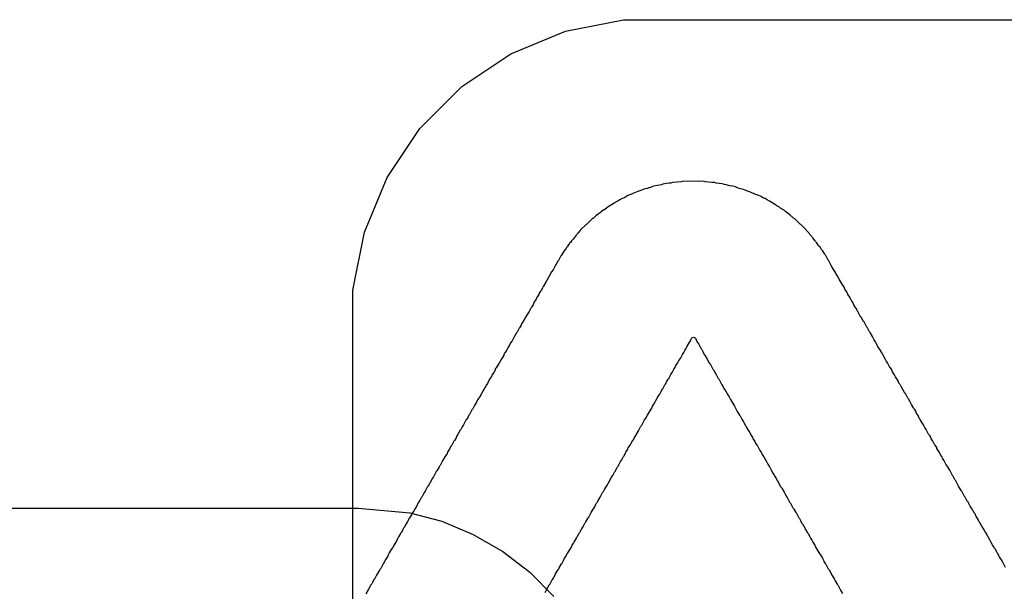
# Model space of a CAD drawing. Header units: inches. Extents: x 0 to 11.2, y -0.2 to 5.5.
# Tile 26 of 57: x 2.4343 to 2.5753, y 1.2081 to 1.29. Entities that reach past the tile are written whole.
import ezdxf

# ---------------------------------------------------------------- set-up
doc = ezdxf.new("R2010")
doc.units = ezdxf.units.IN
doc.header["$MEASUREMENT"] = 0
for name, color, linetype in [('Bottom Layer', 5, 'Continuous'), ('Bottom Overlay', 54, 'Continuous'), ('Top Layer', 1, 'Continuous')]:
    doc.layers.add(name, color=color, linetype=linetype)

msp = doc.modelspace()

# ---------------------------------------------------------------- linework, layer by layer
at = {"layer": 'Bottom Layer'}
for p, q in [((2.51246, 1.28835), (2.52076, 1.29)), ((2.52076, 1.29), (2.72703, 1.29)), ((2.50463, 1.28511), (2.51246, 1.28835)), ((2.49759, 1.2804), (2.50463, 1.28511)), ((2.4916, 1.27441), (2.49759, 1.2804)), ((2.48689, 1.26737), (2.4916, 1.27441)), ((2.48365, 1.25954), (2.48689, 1.26737)), ((2.482, 1.25124), (2.48365, 1.25954)), ((2.482, 1.247), (2.482, 1.25124)), ((2.482, 0.57513), (2.482, 1.247))]:
    msp.add_line(p, q, dxfattribs=at)
at = {"layer": 'Bottom Overlay'}
for p, q in [((2.52777, 1.26664), (2.52755, 1.26659)), ((2.52845, 1.2667), (2.52777, 1.26664)), ((2.52903, 1.26675), (2.52845, 1.2667)), ((2.52916, 1.26679), (2.52903, 1.26675)), ((2.5316, 1.26684), (2.52916, 1.26679)), ((2.5323, 1.26679), (2.5316, 1.26684)), ((2.53244, 1.26675), (2.5323, 1.26679)), ((2.53339, 1.26668), (2.53244, 1.26675)), ((2.53379, 1.26664), (2.53339, 1.26668)), ((2.53401, 1.26659), (2.53379, 1.26664)), ((2.52259, 1.26527), (2.5221, 1.26509)), ((2.52281, 1.26535), (2.52259, 1.26527)), ((2.52323, 1.26551), (2.52281, 1.26535)), ((2.52367, 1.26569), (2.52323, 1.26551)), ((2.52392, 1.26575), (2.52367, 1.26569)), ((2.5242, 1.26582), (2.52392, 1.26575)), ((2.5244, 1.26589), (2.5242, 1.26582)), ((2.52462, 1.26597), (2.5244, 1.26589)), ((2.52491, 1.26608), (2.52462, 1.26597)), ((2.52509, 1.26613), (2.52491, 1.26608)), ((2.52562, 1.26622), (2.52509, 1.26613)), ((2.52615, 1.26635), (2.52562, 1.26622)), ((2.52639, 1.26642), (2.52615, 1.26635)), ((2.52688, 1.2665), (2.52639, 1.26642)), ((2.52728, 1.26655), (2.52688, 1.2665)), ((2.52755, 1.26659), (2.52728, 1.26655)), ((2.53487, 1.26648), (2.53401, 1.26659)), ((2.53523, 1.26639), (2.53487, 1.26648)), ((2.53547, 1.26633), (2.53523, 1.26639)), ((2.536, 1.2662), (2.53547, 1.26633)), ((2.53642, 1.26613), (2.536, 1.2662)), ((2.53678, 1.26604), (2.53642, 1.26613)), ((2.53717, 1.26586), (2.53678, 1.26604)), ((2.53753, 1.26577), (2.53717, 1.26586)), ((2.53777, 1.26571), (2.53753, 1.26577)), ((2.53795, 1.26566), (2.53777, 1.26571)), ((2.53817, 1.26558), (2.53795, 1.26566)), ((2.53852, 1.26544), (2.53817, 1.26558)), ((2.53881, 1.26533), (2.53852, 1.26544)), ((2.53903, 1.26524), (2.53881, 1.26533)), ((2.53959, 1.265), (2.53903, 1.26524)), ((2.5196, 1.26383), (2.51951, 1.26374)), ((2.51969, 1.26387), (2.5196, 1.26383)), ((2.51978, 1.26396), (2.51969, 1.26387)), ((2.51995, 1.264), (2.51978, 1.26396)), ((2.52022, 1.26418), (2.51995, 1.264)), ((2.52031, 1.26423), (2.52022, 1.26418)), ((2.52037, 1.26429), (2.52031, 1.26423)), ((2.52095, 1.26451), (2.52037, 1.26429)), ((2.52139, 1.26478), (2.52095, 1.26451)), ((2.52181, 1.26493), (2.52139, 1.26478)), ((2.5221, 1.26509), (2.52181, 1.26493)), ((2.54014, 1.2648), (2.53959, 1.265)), ((2.54038, 1.26469), (2.54014, 1.2648)), ((2.54083, 1.26442), (2.54038, 1.26469)), ((2.54107, 1.26436), (2.54083, 1.26442)), ((2.54134, 1.26418), (2.54107, 1.26436)), ((2.54142, 1.26414), (2.54134, 1.26418)), ((2.54151, 1.26405), (2.54142, 1.26414)), ((2.54169, 1.264), (2.54151, 1.26405)), ((2.54213, 1.26369), (2.54169, 1.264)), ((2.51758, 1.26248), (2.51747, 1.26237)), ((2.51783, 1.26268), (2.51758, 1.26248)), ((2.51792, 1.26272), (2.51783, 1.26268)), ((2.51849, 1.26312), (2.51792, 1.26272)), ((2.51858, 1.26316), (2.51849, 1.26312)), ((2.51902, 1.26347), (2.51858, 1.26316)), ((2.51942, 1.26369), (2.51902, 1.26347)), ((2.51951, 1.26374), (2.51942, 1.26369)), ((2.54253, 1.26347), (2.54213, 1.26369)), ((2.54262, 1.26343), (2.54253, 1.26347)), ((2.54271, 1.26334), (2.54262, 1.26343)), ((2.54311, 1.26312), (2.54271, 1.26334)), ((2.54331, 1.26296), (2.54311, 1.26312)), ((2.54373, 1.26268), (2.54331, 1.26296)), ((2.54381, 1.26263), (2.54373, 1.26268)), ((2.54395, 1.2625), (2.54381, 1.26263)), ((2.54426, 1.26228), (2.54395, 1.2625)), ((2.51608, 1.26128), (2.51544, 1.26064)), ((2.51632, 1.26148), (2.51608, 1.26128)), ((2.51641, 1.26152), (2.51632, 1.26148)), ((2.51663, 1.26175), (2.51641, 1.26152)), ((2.51672, 1.26179), (2.51663, 1.26175)), ((2.51681, 1.26188), (2.51672, 1.26179)), ((2.5169, 1.26192), (2.51681, 1.26188)), ((2.51716, 1.26219), (2.5169, 1.26192)), ((2.51747, 1.26237), (2.51716, 1.26219)), ((2.54435, 1.26223), (2.54426, 1.26228)), ((2.54461, 1.26197), (2.54435, 1.26223)), ((2.5447, 1.26192), (2.54461, 1.26197)), ((2.54479, 1.26183), (2.5447, 1.26192)), ((2.54488, 1.26179), (2.54479, 1.26183)), ((2.5451, 1.26157), (2.54488, 1.26179)), ((2.54519, 1.26152), (2.5451, 1.26157)), ((2.54528, 1.26144), (2.54519, 1.26152)), ((2.54536, 1.26139), (2.54528, 1.26144)), ((2.54607, 1.26068), (2.54536, 1.26139)), ((2.51457, 1.25978), (2.51422, 1.25942)), ((2.51462, 1.25986), (2.51457, 1.25978)), ((2.51535, 1.26059), (2.51462, 1.25986)), ((2.51544, 1.26064), (2.51535, 1.26059)), ((2.54616, 1.26064), (2.54607, 1.26068)), ((2.54689, 1.25991), (2.54616, 1.26064)), ((2.54694, 1.25982), (2.54689, 1.25991)), ((2.54729, 1.25947), (2.54694, 1.25982)), ((2.51333, 1.25831), (2.51314, 1.25807)), ((2.51338, 1.2584), (2.51333, 1.25831)), ((2.51353, 1.25856), (2.51338, 1.2584)), ((2.51373, 1.2588), (2.51353, 1.25856)), ((2.51378, 1.25889), (2.51373, 1.2588)), ((2.51404, 1.25916), (2.51378, 1.25889)), ((2.51409, 1.25924), (2.51404, 1.25916)), ((2.51418, 1.25933), (2.51409, 1.25924)), ((2.51422, 1.25942), (2.51418, 1.25933)), ((2.54733, 1.25938), (2.54729, 1.25947)), ((2.54742, 1.25929), (2.54733, 1.25938)), ((2.54747, 1.2592), (2.54742, 1.25929)), ((2.54769, 1.25898), (2.54747, 1.2592)), ((2.54773, 1.25889), (2.54769, 1.25898)), ((2.54782, 1.2588), (2.54773, 1.25889)), ((2.54787, 1.25871), (2.54782, 1.2588)), ((2.54802, 1.25856), (2.54787, 1.25871)), ((2.54822, 1.25831), (2.54802, 1.25856)), ((2.54826, 1.25823), (2.54822, 1.25831)), ((2.54842, 1.25807), (2.54826, 1.25823)), ((2.51227, 1.25685), (2.51214, 1.25672)), ((2.51232, 1.25694), (2.51227, 1.25685)), ((2.51254, 1.25725), (2.51232, 1.25694)), ((2.51258, 1.25734), (2.51254, 1.25725)), ((2.51269, 1.25745), (2.51258, 1.25734)), ((2.51298, 1.25787), (2.51269, 1.25745)), ((2.51302, 1.25796), (2.51298, 1.25787)), ((2.51314, 1.25807), (2.51302, 1.25796)), ((2.54871, 1.25765), (2.54842, 1.25807)), ((2.54875, 1.25756), (2.54871, 1.25765)), ((2.54893, 1.25739), (2.54875, 1.25756)), ((2.54911, 1.25708), (2.54893, 1.25739)), ((2.54919, 1.25699), (2.54911, 1.25708)), ((2.54924, 1.2569), (2.54919, 1.25699)), ((2.54937, 1.25677), (2.54924, 1.2569)), ((2.54959, 1.25637), (2.54937, 1.25677)), ((2.51134, 1.25539), (2.51094, 1.25464)), ((2.51143, 1.25548), (2.51134, 1.25539)), ((2.51174, 1.25606), (2.51143, 1.25548)), ((2.51179, 1.25615), (2.51174, 1.25606)), ((2.51187, 1.25623), (2.51179, 1.25615)), ((2.51214, 1.25672), (2.51187, 1.25623)), ((2.54964, 1.25628), (2.54959, 1.25637)), ((2.54973, 1.25619), (2.54964, 1.25628)), ((2.55004, 1.25561), (2.54973, 1.25619)), ((2.55008, 1.25553), (2.55004, 1.25561)), ((2.55017, 1.25544), (2.55008, 1.25553)), ((2.55052, 1.25477), (2.55017, 1.25544)), ((2.51068, 1.25415), (2.51046, 1.25384)), ((2.51094, 1.25464), (2.51068, 1.25415)), ((2.55083, 1.2542), (2.55052, 1.25477)), ((2.55105, 1.25389), (2.55083, 1.2542)), ((2.50984, 1.25269), (2.50962, 1.25238)), ((2.51046, 1.25384), (2.50984, 1.25269)), ((2.55136, 1.25331), (2.55105, 1.25389)), ((2.55163, 1.25283), (2.55136, 1.25331)), ((2.55181, 1.25256), (2.55163, 1.25283)), ((2.55207, 1.25207), (2.55181, 1.25256)), ((2.50895, 1.25119), (2.50873, 1.25088)), ((2.50913, 1.2515), (2.50895, 1.25119)), ((2.50922, 1.25172), (2.50913, 1.2515)), ((2.50931, 1.25181), (2.50922, 1.25172)), ((2.50962, 1.25238), (2.50931, 1.25181)), ((2.55225, 1.25181), (2.55207, 1.25207)), ((2.55236, 1.25165), (2.55225, 1.25181)), ((2.55247, 1.25136), (2.55236, 1.25165)), ((2.55269, 1.25105), (2.55247, 1.25136)), ((2.50824, 1.24995), (2.50807, 1.24964)), ((2.50838, 1.25026), (2.50824, 1.24995)), ((2.50844, 1.25032), (2.50838, 1.25026)), ((2.50862, 1.25059), (2.50844, 1.25032)), ((2.50873, 1.25088), (2.50862, 1.25059)), ((2.55274, 1.25097), (2.55269, 1.25105)), ((2.5528, 1.2509), (2.55274, 1.25097)), ((2.55291, 1.25061), (2.5528, 1.2509)), ((2.55309, 1.25035), (2.55291, 1.25061)), ((2.55331, 1.24995), (2.55309, 1.25035)), ((2.5534, 1.24973), (2.55331, 1.24995)), ((2.55353, 1.24959), (2.5534, 1.24973)), ((2.50749, 1.24866), (2.50723, 1.24818)), ((2.50754, 1.24875), (2.50749, 1.24866)), ((2.50762, 1.24884), (2.50754, 1.24875)), ((2.5078, 1.24915), (2.50762, 1.24884)), ((2.50798, 1.24955), (2.5078, 1.24915)), ((2.50807, 1.24964), (2.50798, 1.24955)), ((2.55371, 1.24928), (2.55353, 1.24959)), ((2.55375, 1.24911), (2.55371, 1.24928)), ((2.55406, 1.24866), (2.55375, 1.24911)), ((2.55411, 1.24858), (2.55406, 1.24866)), ((2.55424, 1.24827), (2.55411, 1.24858)), ((2.50665, 1.24725), (2.50634, 1.24667)), ((2.50674, 1.24734), (2.50665, 1.24725)), ((2.50705, 1.24791), (2.50674, 1.24734)), ((2.50723, 1.24818), (2.50705, 1.24791)), ((2.55433, 1.24818), (2.55424, 1.24827)), ((2.55473, 1.24742), (2.55433, 1.24818)), ((2.55482, 1.24734), (2.55473, 1.24742)), ((2.55513, 1.24676), (2.55482, 1.24734)), ((2.50576, 1.2457), (2.5055, 1.24521)), ((2.50581, 1.24579), (2.50576, 1.2457)), ((2.50587, 1.24585), (2.50581, 1.24579)), ((2.50605, 1.24612), (2.50587, 1.24585)), ((2.50616, 1.24641), (2.50605, 1.24612)), ((2.50634, 1.24667), (2.50616, 1.24641)), ((2.55521, 1.24667), (2.55513, 1.24676)), ((2.55557, 1.24601), (2.55521, 1.24667)), ((2.55561, 1.24592), (2.55557, 1.24601)), ((2.5557, 1.24583), (2.55561, 1.24592)), ((2.55597, 1.24534), (2.5557, 1.24583)), ((2.50506, 1.24446), (2.50479, 1.24397)), ((2.50541, 1.24512), (2.50506, 1.24446)), ((2.5055, 1.24521), (2.50541, 1.24512)), ((2.53029, 1.24388), (2.53038, 1.2441)), ((2.53038, 1.2441), (2.53053, 1.24439)), ((2.53053, 1.24439), (2.53076, 1.24448)), ((2.53076, 1.24448), (2.53093, 1.24444)), ((2.53093, 1.24444), (2.53109, 1.24433)), ((2.53109, 1.24433), (2.53126, 1.24388)), ((2.55601, 1.24526), (2.55597, 1.24534)), ((2.5561, 1.24517), (2.55601, 1.24526)), ((2.55641, 1.24459), (2.5561, 1.24517)), ((2.55668, 1.2441), (2.55641, 1.24459)), ((2.55685, 1.24384), (2.55668, 1.2441)), ((2.50404, 1.24269), (2.50382, 1.24229)), ((2.50421, 1.24295), (2.50404, 1.24269)), ((2.50444, 1.24335), (2.50421, 1.24295)), ((2.50457, 1.24366), (2.50444, 1.24335)), ((2.50479, 1.24397), (2.50457, 1.24366)), ((2.52952, 1.24258), (2.52967, 1.24282)), ((2.52967, 1.24282), (2.52985, 1.24309)), ((2.52985, 1.24309), (2.53016, 1.24366)), ((2.53016, 1.24366), (2.53029, 1.24388)), ((2.53126, 1.24388), (2.53131, 1.24379)), ((2.53131, 1.24379), (2.53153, 1.24348)), ((2.53153, 1.24348), (2.53188, 1.24282)), ((2.53188, 1.24282), (2.53197, 1.24273)), ((2.53197, 1.24273), (2.53211, 1.24242)), ((2.55707, 1.24344), (2.55685, 1.24384)), ((2.55721, 1.24313), (2.55707, 1.24344)), ((2.55743, 1.24282), (2.55721, 1.24313)), ((2.55765, 1.24242), (2.55743, 1.24282)), ((2.5032, 1.24123), (2.50298, 1.24083)), ((2.50333, 1.24145), (2.5032, 1.24123)), ((2.50359, 1.24193), (2.50333, 1.24145)), ((2.50368, 1.24216), (2.50359, 1.24193)), ((2.50382, 1.24229), (2.50368, 1.24216)), ((2.5287, 1.24114), (2.52892, 1.24145)), ((2.52892, 1.24145), (2.52923, 1.24202)), ((2.52923, 1.24202), (2.5294, 1.24229)), ((2.5294, 1.24229), (2.52952, 1.24258)), ((2.53211, 1.24242), (2.53233, 1.24202)), ((2.53233, 1.24202), (2.53242, 1.24193)), ((2.53242, 1.24193), (2.53273, 1.24136)), ((2.53273, 1.24136), (2.53308, 1.24074)), ((2.55769, 1.24233), (2.55765, 1.24242)), ((2.55778, 1.24224), (2.55769, 1.24233)), ((2.55796, 1.24193), (2.55778, 1.24224)), ((2.55809, 1.24162), (2.55796, 1.24193)), ((2.55831, 1.24131), (2.55809, 1.24162)), ((2.5584, 1.24109), (2.55831, 1.24131)), ((2.50244, 1.23999), (2.50227, 1.23959)), ((2.50253, 1.24008), (2.50244, 1.23999)), ((2.50289, 1.24074), (2.50253, 1.24008)), ((2.50298, 1.24083), (2.50289, 1.24074)), ((2.52772, 1.23941), (2.52799, 1.2399)), ((2.52799, 1.2399), (2.52817, 1.24016)), ((2.52817, 1.24016), (2.52821, 1.24034)), ((2.52821, 1.24034), (2.5285, 1.24076)), ((2.5285, 1.24076), (2.5287, 1.24114)), ((2.53308, 1.24074), (2.53317, 1.24065)), ((2.53317, 1.24065), (2.53321, 1.24056)), ((2.53321, 1.24056), (2.53357, 1.2399)), ((2.53357, 1.2399), (2.53365, 1.23981)), ((2.53365, 1.23981), (2.53401, 1.23915)), ((2.55858, 1.24083), (2.5584, 1.24109)), ((2.55893, 1.24016), (2.55858, 1.24083)), ((2.55902, 1.24008), (2.55893, 1.24016)), ((2.55918, 1.23983), (2.55902, 1.24008)), ((2.55929, 1.23954), (2.55918, 1.23983)), ((2.50158, 1.23846), (2.50127, 1.23784)), ((2.50187, 1.23888), (2.50158, 1.23846)), ((2.50191, 1.23906), (2.50187, 1.23888)), ((2.50213, 1.23937), (2.50191, 1.23906)), ((2.50227, 1.23959), (2.50213, 1.23937)), ((2.52697, 1.23817), (2.52715, 1.23848)), ((2.52715, 1.23848), (2.52724, 1.23857)), ((2.52724, 1.23857), (2.52728, 1.23866)), ((2.52728, 1.23866), (2.52755, 1.23915)), ((2.52755, 1.23915), (2.52772, 1.23941)), ((2.53401, 1.23915), (2.53432, 1.23857)), ((2.53432, 1.23857), (2.53445, 1.23844)), ((2.53445, 1.23844), (2.5345, 1.23835)), ((2.5596, 1.2391), (2.55929, 1.23954)), ((2.55964, 1.23901), (2.5596, 1.2391)), ((2.55973, 1.23879), (2.55964, 1.23901)), ((2.55991, 1.23853), (2.55973, 1.23879)), ((2.56008, 1.23822), (2.55991, 1.23853)), ((2.50112, 1.23764), (2.50076, 1.23698)), ((2.50116, 1.23773), (2.50112, 1.23764)), ((2.50127, 1.23784), (2.50116, 1.23773)), ((2.52613, 1.23671), (2.52631, 1.23702)), ((2.52631, 1.23702), (2.52639, 1.23711)), ((2.52639, 1.23711), (2.52644, 1.2372)), ((2.52644, 1.2372), (2.5267, 1.23768)), ((2.5267, 1.23768), (2.52679, 1.23777)), ((2.52679, 1.23777), (2.52697, 1.23817)), ((2.5345, 1.23835), (2.53485, 1.23768)), ((2.53485, 1.23768), (2.53498, 1.23746)), ((2.53498, 1.23746), (2.5352, 1.23706)), ((2.5352, 1.23706), (2.53529, 1.23698)), ((2.56022, 1.23791), (2.56008, 1.23822)), ((2.56035, 1.23777), (2.56022, 1.23791)), ((2.56039, 1.23768), (2.56035, 1.23777)), ((2.56046, 1.23762), (2.56039, 1.23768)), ((2.56057, 1.23733), (2.56046, 1.23762)), ((2.56079, 1.23698), (2.56057, 1.23733)), ((2.50014, 1.23591), (2.49985, 1.23549)), ((2.50019, 1.236), (2.50014, 1.23591)), ((2.5003, 1.23625), (2.50019, 1.236)), ((2.50058, 1.23667), (2.5003, 1.23625)), ((2.50076, 1.23698), (2.50058, 1.23667)), ((2.52538, 1.23543), (2.5256, 1.23574)), ((2.5256, 1.23574), (2.52586, 1.23622)), ((2.52586, 1.23622), (2.52595, 1.23631)), ((2.52595, 1.23631), (2.52613, 1.23671)), ((2.53529, 1.23698), (2.53569, 1.23622)), ((2.53569, 1.23622), (2.53587, 1.23596)), ((2.53587, 1.23596), (2.53609, 1.23556)), ((2.56101, 1.23658), (2.56079, 1.23698)), ((2.56106, 1.23649), (2.56101, 1.23658)), ((2.56115, 1.2364), (2.56106, 1.23649)), ((2.5615, 1.23574), (2.56115, 1.2364)), ((2.56159, 1.23565), (2.5615, 1.23574)), ((2.56177, 1.23534), (2.56159, 1.23565)), ((2.49917, 1.23423), (2.49904, 1.2341)), ((2.49943, 1.23472), (2.49917, 1.23423)), ((2.49965, 1.23507), (2.49943, 1.23472)), ((2.49985, 1.23549), (2.49965, 1.23507)), ((2.52462, 1.23405), (2.5248, 1.23432)), ((2.5248, 1.23432), (2.52491, 1.23461)), ((2.52491, 1.23461), (2.52509, 1.23487)), ((2.52509, 1.23487), (2.52529, 1.23521)), ((2.52529, 1.23521), (2.52538, 1.23543)), ((2.53609, 1.23556), (2.53622, 1.23534)), ((2.53622, 1.23534), (2.53649, 1.23485)), ((2.53649, 1.23485), (2.53667, 1.23459)), ((2.53667, 1.23459), (2.53678, 1.2343)), ((2.53678, 1.2343), (2.53695, 1.23403)), ((2.56186, 1.23512), (2.56177, 1.23534)), ((2.56203, 1.23485), (2.56186, 1.23512)), ((2.5623, 1.23436), (2.56203, 1.23485)), ((2.56234, 1.23428), (2.5623, 1.23436)), ((2.56243, 1.23419), (2.56234, 1.23428)), ((2.56261, 1.23388), (2.56243, 1.23419)), ((2.4985, 1.23308), (2.49828, 1.23268)), ((2.49859, 1.2333), (2.4985, 1.23308)), ((2.49868, 1.23339), (2.49859, 1.2333)), ((2.49895, 1.23388), (2.49868, 1.23339)), ((2.49904, 1.2341), (2.49895, 1.23388)), ((2.52378, 1.23264), (2.52396, 1.2329)), ((2.52396, 1.2329), (2.52418, 1.2333)), ((2.52418, 1.2333), (2.52436, 1.23357)), ((2.52436, 1.23357), (2.52462, 1.23405)), ((2.53695, 1.23403), (2.53715, 1.2337)), ((2.53715, 1.2337), (2.53737, 1.2333)), ((2.53737, 1.2333), (2.53746, 1.23321)), ((2.53746, 1.23321), (2.53777, 1.23264)), ((2.56274, 1.23357), (2.56261, 1.23388)), ((2.56279, 1.23348), (2.56274, 1.23357)), ((2.56287, 1.23339), (2.56279, 1.23348)), ((2.56301, 1.23317), (2.56287, 1.23339)), ((2.56318, 1.23277), (2.56301, 1.23317)), ((2.56327, 1.23268), (2.56318, 1.23277)), ((2.49766, 1.23166), (2.49744, 1.23127)), ((2.49784, 1.23193), (2.49766, 1.23166)), ((2.49819, 1.23259), (2.49784, 1.23193)), ((2.49828, 1.23268), (2.49819, 1.23259)), ((2.5229, 1.23109), (2.52307, 1.23135)), ((2.52307, 1.23135), (2.52318, 1.23164)), ((2.52318, 1.23164), (2.52325, 1.23171)), ((2.52325, 1.23171), (2.5233, 1.2318)), ((2.5233, 1.2318), (2.52338, 1.23189)), ((2.52338, 1.23189), (2.52343, 1.23197)), ((2.52343, 1.23197), (2.52378, 1.23264)), ((2.53777, 1.23264), (2.53795, 1.23237)), ((2.53795, 1.23237), (2.53804, 1.23215)), ((2.53804, 1.23215), (2.53821, 1.23184)), ((2.53821, 1.23184), (2.5383, 1.23175)), ((2.5383, 1.23175), (2.53835, 1.23166)), ((2.53835, 1.23166), (2.53866, 1.23109)), ((2.56354, 1.2322), (2.56327, 1.23268)), ((2.56371, 1.23193), (2.56354, 1.2322)), ((2.56394, 1.23153), (2.56371, 1.23193)), ((2.56411, 1.23127), (2.56394, 1.23153)), ((2.49678, 1.23007), (2.49656, 1.22967)), ((2.49682, 1.23025), (2.49678, 1.23007)), ((2.497, 1.23051), (2.49682, 1.23025)), ((2.49735, 1.23118), (2.497, 1.23051)), ((2.49744, 1.23127), (2.49735, 1.23118)), ((2.52219, 1.2298), (2.52232, 1.23011)), ((2.52232, 1.23011), (2.5225, 1.23042)), ((2.5225, 1.23042), (2.52259, 1.23051)), ((2.52259, 1.23051), (2.5229, 1.23109)), ((2.53866, 1.23109), (2.53875, 1.231)), ((2.53875, 1.231), (2.53906, 1.23042)), ((2.53906, 1.23042), (2.53923, 1.23016)), ((2.53923, 1.23016), (2.53928, 1.22998)), ((2.53928, 1.22998), (2.53957, 1.22956)), ((2.56447, 1.2306), (2.56411, 1.23127)), ((2.56456, 1.23051), (2.56447, 1.2306)), ((2.5646, 1.23042), (2.56456, 1.23051)), ((2.56467, 1.23036), (2.5646, 1.23042)), ((2.56482, 1.22994), (2.56467, 1.23036)), ((2.565, 1.22967), (2.56482, 1.22994)), ((2.49589, 1.22856), (2.49571, 1.22826)), ((2.49602, 1.22887), (2.49589, 1.22856)), ((2.49616, 1.22901), (2.49602, 1.22887)), ((2.49647, 1.22958), (2.49616, 1.22901)), ((2.49656, 1.22967), (2.49647, 1.22958)), ((2.52139, 1.22843), (2.52144, 1.22861)), ((2.52144, 1.22861), (2.52172, 1.22903)), ((2.52172, 1.22903), (2.52183, 1.22923)), ((2.52183, 1.22923), (2.5221, 1.22972)), ((2.5221, 1.22972), (2.52219, 1.2298)), ((2.53957, 1.22956), (2.53968, 1.22932)), ((2.53968, 1.22932), (2.53985, 1.22901)), ((2.53985, 1.22901), (2.53994, 1.22892)), ((2.53994, 1.22892), (2.53999, 1.22883)), ((2.53999, 1.22883), (2.5403, 1.22826)), ((2.56531, 1.2291), (2.565, 1.22967)), ((2.5654, 1.22901), (2.56531, 1.2291)), ((2.56562, 1.2287), (2.5654, 1.22901)), ((2.56566, 1.22852), (2.56562, 1.2287)), ((2.56584, 1.22826), (2.56566, 1.22852)), ((2.49514, 1.22733), (2.49483, 1.22675)), ((2.49521, 1.22739), (2.49514, 1.22733)), ((2.49549, 1.22781), (2.49521, 1.22739)), ((2.49554, 1.22799), (2.49549, 1.22781)), ((2.49571, 1.22826), (2.49554, 1.22799)), ((2.52051, 1.22693), (2.52077, 1.22741)), ((2.52077, 1.22741), (2.52086, 1.2275)), ((2.52086, 1.2275), (2.52104, 1.2279)), ((2.52104, 1.2279), (2.52108, 1.22799)), ((2.52108, 1.22799), (2.52139, 1.22843)), ((2.5403, 1.22826), (2.54047, 1.22799)), ((2.54047, 1.22799), (2.54061, 1.22768)), ((2.54061, 1.22768), (2.54065, 1.22759)), ((2.54065, 1.22759), (2.54085, 1.22735)), ((2.54085, 1.22735), (2.54123, 1.22666)), ((2.56602, 1.22795), (2.56584, 1.22826)), ((2.56615, 1.22764), (2.56602, 1.22795)), ((2.56624, 1.22755), (2.56615, 1.22764)), ((2.56628, 1.22746), (2.56624, 1.22755)), ((2.56642, 1.22733), (2.56628, 1.22746)), ((2.56646, 1.22715), (2.56642, 1.22733)), ((2.56664, 1.22688), (2.56646, 1.22715)), ((2.49434, 1.22591), (2.49403, 1.22533)), ((2.49439, 1.226), (2.49434, 1.22591)), ((2.49448, 1.22609), (2.49439, 1.226)), ((2.49483, 1.22675), (2.49448, 1.22609)), ((2.51969, 1.22553), (2.51978, 1.22575)), ((2.51978, 1.22575), (2.51984, 1.22582)), ((2.51984, 1.22582), (2.51989, 1.22591)), ((2.51989, 1.22591), (2.51998, 1.226)), ((2.51998, 1.226), (2.52002, 1.22609)), ((2.52002, 1.22609), (2.52033, 1.22666)), ((2.52033, 1.22666), (2.52051, 1.22693)), ((2.54123, 1.22666), (2.54131, 1.22657)), ((2.54131, 1.22657), (2.54142, 1.22629)), ((2.54142, 1.22629), (2.54165, 1.22593)), ((2.54165, 1.22593), (2.54171, 1.22586)), ((2.54171, 1.22586), (2.54176, 1.22578)), ((2.54176, 1.22578), (2.54189, 1.22547)), ((2.56695, 1.22631), (2.56664, 1.22688)), ((2.56721, 1.22591), (2.56695, 1.22631)), ((2.56748, 1.22542), (2.56721, 1.22591)), ((2.49355, 1.22449), (2.49337, 1.22423)), ((2.49394, 1.22524), (2.49355, 1.22449)), ((2.49403, 1.22533), (2.49394, 1.22524)), ((2.51878, 1.22396), (2.519, 1.22436)), ((2.519, 1.22436), (2.51922, 1.22467)), ((2.51922, 1.22467), (2.51949, 1.22516)), ((2.51949, 1.22516), (2.51958, 1.22524)), ((2.51958, 1.22524), (2.51969, 1.22553)), ((2.54189, 1.22547), (2.54211, 1.22507)), ((2.54211, 1.22507), (2.54229, 1.2248)), ((2.54229, 1.2248), (2.54246, 1.22449)), ((2.54246, 1.22449), (2.54264, 1.22423)), ((2.56792, 1.22458), (2.56748, 1.22542)), ((2.56801, 1.22449), (2.56792, 1.22458)), ((2.56827, 1.22401), (2.56801, 1.22449)), ((2.4927, 1.22308), (2.49235, 1.22241)), ((2.49279, 1.22316), (2.4927, 1.22308)), ((2.49319, 1.22392), (2.49279, 1.22316)), ((2.49337, 1.22423), (2.49319, 1.22392)), ((2.51803, 1.22268), (2.51816, 1.2229)), ((2.51816, 1.2229), (2.51838, 1.22321)), ((2.51838, 1.22321), (2.51878, 1.22396)), ((2.54264, 1.22423), (2.54286, 1.22383)), ((2.54286, 1.22383), (2.54326, 1.22308)), ((2.54326, 1.22308), (2.54339, 1.22294)), ((2.54339, 1.22294), (2.54344, 1.22285)), ((2.56836, 1.22392), (2.56827, 1.22401)), ((2.56876, 1.22316), (2.56836, 1.22392)), ((2.56912, 1.2225), (2.56876, 1.22316)), ((2.49177, 1.22148), (2.49164, 1.22117)), ((2.49186, 1.22157), (2.49177, 1.22148)), ((2.49217, 1.22215), (2.49186, 1.22157)), ((2.49235, 1.22241), (2.49217, 1.22215)), ((2.5171, 1.22099), (2.51741, 1.22157)), ((2.51741, 1.22157), (2.51776, 1.22223)), ((2.51776, 1.22223), (2.51789, 1.22237)), ((2.51789, 1.22237), (2.51803, 1.22268)), ((2.54344, 1.22285), (2.54375, 1.22228)), ((2.54375, 1.22228), (2.54384, 1.22219)), ((2.54384, 1.22219), (2.54388, 1.2221)), ((2.54388, 1.2221), (2.54424, 1.22144)), ((2.5692, 1.22241), (2.56912, 1.2225)), ((2.5696, 1.22166), (2.5692, 1.22241)), ((2.56969, 1.22157), (2.5696, 1.22166)), ((2.56996, 1.22108), (2.56969, 1.22157)), ((2.49113, 1.22031), (2.49091, 1.21995)), ((2.4914, 1.22084), (2.49113, 1.22031)), ((2.4916, 1.22108), (2.4914, 1.22084)), ((2.49164, 1.22117), (2.4916, 1.22108)), ((2.51639, 1.21984), (2.51659, 1.22009)), ((2.51659, 1.22009), (2.51679, 1.22055)), ((2.51679, 1.22055), (2.51683, 1.22064)), ((2.51683, 1.22064), (2.51692, 1.22073)), ((2.51692, 1.22073), (2.51696, 1.22082)), ((2.51696, 1.22082), (2.51705, 1.22091)), ((2.51705, 1.22091), (2.5171, 1.22099)), ((2.54424, 1.22144), (2.54455, 1.22086)), ((2.54455, 1.22086), (2.54463, 1.22077)), ((2.54463, 1.22077), (2.54468, 1.22068)), ((2.54468, 1.22068), (2.54503, 1.22002)), ((2.57, 1.22099), (2.56996, 1.22108)), ((2.57007, 1.22093), (2.57, 1.22099)), ((2.57029, 1.22057), (2.57007, 1.22093)), ((2.5704, 1.22029), (2.57029, 1.22057)), ((2.57062, 1.21998), (2.5704, 1.22029)), ((2.49038, 1.21902), (2.49011, 1.21858)), ((2.49047, 1.21925), (2.49038, 1.21902)), ((2.49065, 1.21951), (2.49047, 1.21925)), ((2.49091, 1.21995), (2.49065, 1.21951)), ((2.51568, 1.2186), (2.51577, 1.21869)), ((2.51577, 1.21869), (2.51612, 1.21936)), ((2.51612, 1.21936), (2.51639, 1.21984)), ((2.54503, 1.22002), (2.54512, 1.21993)), ((2.54512, 1.21993), (2.54517, 1.21984)), ((2.54517, 1.21984), (2.54543, 1.21936)), ((2.54543, 1.21936), (2.54552, 1.21927)), ((2.54552, 1.21927), (2.54587, 1.2186)), ((2.5708, 1.21967), (2.57062, 1.21998)), ((2.57084, 1.21958), (2.5708, 1.21967)), ((2.57106, 1.21927), (2.57084, 1.21958)), ((2.57111, 1.21918), (2.57106, 1.21927)), ((2.57129, 1.21878), (2.57111, 1.21918)), ((2.57151, 1.21847), (2.57129, 1.21878)), ((2.48961, 1.21772), (2.48934, 1.21723)), ((2.48978, 1.21798), (2.48961, 1.21772)), ((2.49011, 1.21858), (2.48978, 1.21798)), ((2.5148, 1.21705), (2.51497, 1.21732)), ((2.51497, 1.21732), (2.51506, 1.21754)), ((2.51506, 1.21754), (2.51524, 1.21785)), ((2.51524, 1.21785), (2.51533, 1.21794)), ((2.51533, 1.21794), (2.51537, 1.21803)), ((2.51537, 1.21803), (2.51568, 1.2186)), ((2.54587, 1.2186), (2.54596, 1.21852)), ((2.54596, 1.21852), (2.5461, 1.21821)), ((2.5461, 1.21821), (2.54627, 1.2179)), ((2.54627, 1.2179), (2.54636, 1.21781)), ((2.54636, 1.21781), (2.5464, 1.21772)), ((2.5464, 1.21772), (2.54676, 1.21705)), ((2.57155, 1.21838), (2.57151, 1.21847)), ((2.57168, 1.21807), (2.57155, 1.21838)), ((2.57177, 1.21798), (2.57168, 1.21807)), ((2.57213, 1.21732), (2.57177, 1.21798)), ((2.57228, 1.21712), (2.57213, 1.21732)), ((2.48854, 1.21586), (2.48837, 1.21559)), ((2.48881, 1.21635), (2.48854, 1.21586)), ((2.48885, 1.21643), (2.48881, 1.21635)), ((2.48894, 1.21652), (2.48885, 1.21643)), ((2.48916, 1.21692), (2.48894, 1.21652)), ((2.48925, 1.21714), (2.48916, 1.21692)), ((2.48934, 1.21723), (2.48925, 1.21714)), ((2.51409, 1.21577), (2.51418, 1.21599)), ((2.51418, 1.21599), (2.5144, 1.21639)), ((2.5144, 1.21639), (2.51449, 1.21648)), ((2.51449, 1.21648), (2.51453, 1.21657)), ((2.51453, 1.21657), (2.5148, 1.21705)), ((2.54676, 1.21705), (2.54689, 1.21683)), ((2.54689, 1.21683), (2.54711, 1.21643)), ((2.54711, 1.21643), (2.54725, 1.2163)), ((2.54725, 1.2163), (2.54738, 1.21599)), ((2.54738, 1.21599), (2.54756, 1.21568)), ((2.57255, 1.21659), (2.57228, 1.21712)), ((2.57275, 1.21635), (2.57255, 1.21659)), ((2.57279, 1.21626), (2.57275, 1.21635)), ((2.57292, 1.21595), (2.57279, 1.21626)), ((2.57301, 1.21586), (2.57292, 1.21595)), ((2.57323, 1.21546), (2.57301, 1.21586)), ((2.48788, 1.21471), (2.48766, 1.21431)), ((2.48806, 1.21497), (2.48788, 1.21471)), ((2.48828, 1.21537), (2.48806, 1.21497)), ((2.48837, 1.21559), (2.48828, 1.21537)), ((2.51329, 1.2144), (2.5134, 1.21469)), ((2.5134, 1.21469), (2.51358, 1.21495)), ((2.51358, 1.21495), (2.51364, 1.21502)), ((2.51364, 1.21502), (2.51369, 1.21511)), ((2.51369, 1.21511), (2.514, 1.21568)), ((2.514, 1.21568), (2.51409, 1.21577)), ((2.54756, 1.21568), (2.54773, 1.21542)), ((2.54773, 1.21542), (2.54782, 1.2152)), ((2.54782, 1.2152), (2.54787, 1.21511)), ((2.54787, 1.21511), (2.54818, 1.21466)), ((2.54818, 1.21466), (2.54822, 1.21449)), ((2.54822, 1.21449), (2.54866, 1.21378)), ((2.57337, 1.21515), (2.57323, 1.21546)), ((2.57341, 1.21506), (2.57337, 1.21515)), ((2.57363, 1.21475), (2.57341, 1.21506)), ((2.57385, 1.21435), (2.57363, 1.21475)), ((2.48699, 1.21311), (2.48671, 1.21269)), ((2.48704, 1.21329), (2.48699, 1.21311)), ((2.48721, 1.21356), (2.48704, 1.21329)), ((2.48748, 1.21404), (2.48721, 1.21356)), ((2.48766, 1.21431), (2.48748, 1.21404)), ((2.51232, 1.2128), (2.51249, 1.21307)), ((2.51249, 1.21307), (2.51271, 1.21347)), ((2.51271, 1.21347), (2.5128, 1.21356)), ((2.5128, 1.21356), (2.51311, 1.21413)), ((2.51311, 1.21413), (2.51329, 1.2144)), ((2.54866, 1.21378), (2.54884, 1.21347)), ((2.54884, 1.21347), (2.54902, 1.2132)), ((2.54902, 1.2132), (2.54924, 1.2128)), ((2.5739, 1.21427), (2.57385, 1.21435)), ((2.57399, 1.21418), (2.5739, 1.21427)), ((2.57461, 1.21303), (2.57399, 1.21418)), ((2.57478, 1.21276), (2.57461, 1.21303)), ((2.48633, 1.21201), (2.48598, 1.21134)), ((2.48644, 1.21216), (2.48633, 1.21201)), ((2.48671, 1.21269), (2.48644, 1.21216)), ((2.51156, 1.21143), (2.51187, 1.21201)), ((2.51187, 1.21201), (2.51196, 1.2121)), ((2.51196, 1.2121), (2.51201, 1.21218)), ((2.51201, 1.21218), (2.51214, 1.21249)), ((2.51214, 1.21249), (2.51232, 1.2128)), ((2.54924, 1.2128), (2.54942, 1.21254)), ((2.54942, 1.21254), (2.54946, 1.21236)), ((2.54946, 1.21236), (2.54964, 1.21205)), ((2.54964, 1.21205), (2.54973, 1.21196)), ((2.54973, 1.21196), (2.54977, 1.21187)), ((2.54977, 1.21187), (2.55008, 1.2113)), ((2.57494, 1.21252), (2.57478, 1.21276)), ((2.57505, 1.21223), (2.57494, 1.21252)), ((2.57514, 1.21214), (2.57505, 1.21223)), ((2.57549, 1.21148), (2.57514, 1.21214)), ((2.48536, 1.21037), (2.48524, 1.21008)), ((2.48553, 1.21064), (2.48536, 1.21037)), ((2.4858, 1.21112), (2.48553, 1.21064)), ((2.48584, 1.21121), (2.4858, 1.21112)), ((2.48598, 1.21134), (2.48584, 1.21121)), ((2.51072, 1.20997), (2.51103, 1.21055)), ((2.51103, 1.21055), (2.51139, 1.21121)), ((2.51139, 1.21121), (2.51152, 1.21134)), ((2.51152, 1.21134), (2.51156, 1.21143)), ((2.55008, 1.2113), (2.55021, 1.21117)), ((2.55021, 1.21117), (2.55065, 1.21033)), ((2.55065, 1.21033), (2.55092, 1.20984)), ((2.48456, 1.209), (2.48443, 1.20869)), ((2.48469, 1.20913), (2.48456, 1.209)), ((2.48487, 1.20944), (2.48469, 1.20913)), ((2.485, 1.20975), (2.48487, 1.20944)), ((2.48507, 1.20982), (2.485, 1.20975)), ((2.48524, 1.21008), (2.48507, 1.20982)), ((2.50979, 1.20838), (2.51015, 1.20904)), ((2.51015, 1.20904), (2.51024, 1.20913)), ((2.51024, 1.20913), (2.51028, 1.20922)), ((2.51028, 1.20922), (2.51055, 1.20971)), ((2.51055, 1.20971), (2.51072, 1.20997)), ((2.55092, 1.20984), (2.5511, 1.20957)), ((2.5511, 1.20957), (2.55136, 1.20909)), ((2.55136, 1.20909), (2.55145, 1.209)), ((2.55145, 1.209), (2.55185, 1.20824)), ((2.48416, 1.20829), (2.48385, 1.20771)), ((2.48438, 1.2086), (2.48416, 1.20829)), ((2.48443, 1.20869), (2.48438, 1.2086)), ((2.50953, 1.20789), (2.50979, 1.20838)), ((2.55185, 1.20824), (2.55212, 1.20776))]:
    msp.add_line(p, q, dxfattribs=at)
at = {"layer": 'Top Layer'}
for p, q in [((2.04, 1.22), (2.48268, 1.22)), ((2.48268, 1.22), (2.48269, 1.22)), ((2.48269, 1.22), (2.48269, 1.22)), ((2.48269, 1.22), (2.48269, 1.22)), ((2.48269, 1.22), (2.48273, 1.22)), ((2.48273, 1.22), (2.49014, 1.21932)), ((2.49014, 1.21932), (2.49471, 1.2181)), ((2.49471, 1.2181), (2.49922, 1.21622)), ((2.49922, 1.21622), (2.50346, 1.21378)), ((2.50346, 1.21378), (2.50734, 1.2108)), ((2.50734, 1.2108), (2.5108, 1.20734))]:
    msp.add_line(p, q, dxfattribs=at)

doc.saveas('drawing.dxf')
